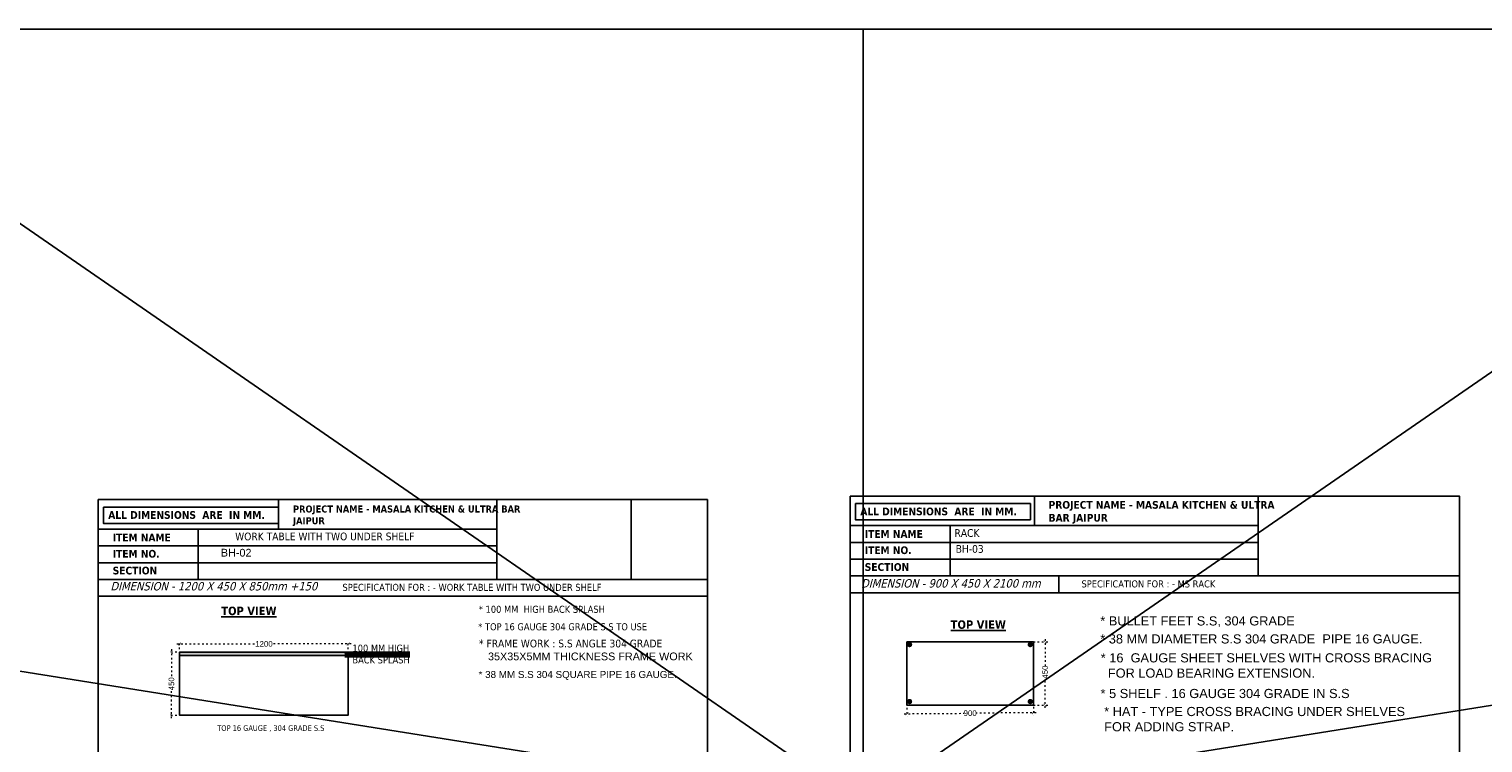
# Model space of a CAD drawing. Header units: millimetres. Extents: x 508219 to 745096, y 311341 to 352167.
# Tile 34 of 45: x 566909 to 577248, y 317306 to 322382. Entities that reach past the tile are written whole.
import ezdxf

# ---------------------------------------------------------------- set-up
doc = ezdxf.new("R2010")
doc.units = ezdxf.units.MM
doc.header["$PDMODE"] = 34
doc.linetypes.add('ACAD_ISO03W100', pattern=[30, 12, -18])
doc.layers.get('0').update_dxf_attribs({"color": 252})
doc.styles.add('ro', font='romans.shx')
doc.styles.get("Standard").update_dxf_attribs({"font": 'arial.ttf'})
doc.styles.add('style1', font='txt.shx')
doc.dimstyles.new('DMI (AB)', dxfattribs={"dimtxt": 60, "dimasz": 40, "dimexe": 12, "dimexo": 25, "dimgap": 1, "dimtad": 0, "dimdec": 0, "dimtxsty": 'ro', "dimblk": 'OPEN30', "dimcen": 1, "dimadec": 0, "dimazin": 0, "dimtfac": 1, "dimtdec": 0, "dimtmove": 0, "dimatfit": 3, "dimldrblk": 'OPEN30', "dimfxl": 0, "dimlwd": 15, "dimlwe": 15, "dimarcsym": 0})
doc.dimstyles.new('ISO-25', dxfattribs={"dimtxt": 40, "dimasz": 20, "dimexe": 20, "dimexo": 20, "dimtad": 0, "dimdec": 0, "dimdsep": 46, "dimtxsty": 'Standard', "dimblk": 'ARCHTICK', "dimcen": 2.5, "dimdle": 20, "dimadec": 0, "dimazin": 0, "dimtfac": 1, "dimtdec": 0, "dimtmove": 0, "dimatfit": 3, "dimfxl": 0, "dimlwd": 5, "dimlwe": 5, "dimarcsym": 0})

# ---------------------------------------------------------------- blocks, each defined once
blk = doc.blocks.new('_ArchTick')
at = {"color": 0, "linetype": 'ByBlock', "const_width": 0.15}
blk.add_lwpolyline([(-0.5, -0.5), (0.5, 0.5)], dxfattribs=at)
blk = doc.blocks.new('*D73')
at = {"color": 0, "linetype": 'ACAD_ISO03W100', "lineweight": 5, "transparency": 16777216}
for p, q in [((567959, 317952), (567901, 317952)), ((567921, 317972), (567921, 317772)), ((567921, 317482), (567921, 317681)), ((567959, 317502), (567901, 317502))]:
    blk.add_line(p, q, dxfattribs=at)
at = {"layer": 'DEFPOINTS', "color": 0, "transparency": 16777216}
for p in [(567979, 317952), (567921, 317502), (567979, 317502)]:
    blk.add_point(p, dxfattribs=at)
at = {"color": 0, "lineweight": 5, "transparency": 16777216, "xscale": 20, "yscale": 20, "zscale": 20}
for p, rotation in [((567921, 317952), 90), ((567921, 317502), 270)]:
    blk.add_blockref('_ArchTick', p, dxfattribs=dict(at, rotation=rotation))
at = {"color": 0, "transparency": 16777216, "insert": (567921, 317727), "char_height": 40, "attachment_point": 5, "rotation": 90}
blk.add_mtext('450', dxfattribs=at)
blk = doc.blocks.new('_Open30')
at = {"color": 0, "linetype": 'ByBlock', "lineweight": -2}
for p, q in [((-1, 0.27), (0, 0)), ((0, 0), (-1, -0.27)), ((0, 0), (-1, 0))]:
    blk.add_line(p, q, dxfattribs=at)
blk = doc.blocks.new('*D83')
at = {"color": 0, "linetype": 'ACAD_ISO03W100', "lineweight": 5, "transparency": 16777216}
for p, q in [((567979, 317972), (567979, 318030)), ((569179, 317972), (569179, 318030)), ((567959, 318010), (568520, 318010)), ((569199, 318010), (568637, 318010))]:
    blk.add_line(p, q, dxfattribs=at)
at = {"layer": 'DEFPOINTS', "color": 0, "transparency": 16777216}
for p in [(567979, 318010), (567979, 317952), (569179, 317952)]:
    blk.add_point(p, dxfattribs=at)
at = {"color": 0, "lineweight": 5, "transparency": 16777216, "xscale": 20, "yscale": 20, "zscale": 20, "rotation": 180}
blk.add_blockref('_ArchTick', (567979, 318010), dxfattribs=at)
at = {"color": 0, "lineweight": 5, "transparency": 16777216, "xscale": 20, "yscale": 20, "zscale": 20}
blk.add_blockref('_ArchTick', (569179, 318010), dxfattribs=at)
at = {"color": 0, "transparency": 16777216, "insert": (568579, 318010), "char_height": 40, "attachment_point": 5}
blk.add_mtext('1200', dxfattribs=at)
blk = doc.blocks.new('*D85')
at = {"color": 0, "linetype": 'ACAD_ISO03W100', "lineweight": 5, "transparency": 16777216}
for p, q in [((574021, 318025), (574154, 318025)), ((574134, 318045), (574134, 317855)), ((574134, 317555), (574134, 317764)), ((574021, 317575), (574154, 317575))]:
    blk.add_line(p, q, dxfattribs=at)
at = {"layer": 'DEFPOINTS', "color": 0, "transparency": 16777216}
for p in [(574001, 318025), (574001, 317575), (574134, 317575)]:
    blk.add_point(p, dxfattribs=at)
at = {"color": 0, "lineweight": 5, "transparency": 16777216, "xscale": 20, "yscale": 20, "zscale": 20}
for p, rotation in [((574134, 318025), 90), ((574134, 317575), 270)]:
    blk.add_blockref('_ArchTick', p, dxfattribs=dict(at, rotation=rotation))
at = {"color": 0, "transparency": 16777216, "insert": (574134, 317810), "char_height": 40, "attachment_point": 5, "rotation": 90}
blk.add_mtext('450', dxfattribs=at)
blk = doc.blocks.new('*D86')
at = {"color": 0, "linetype": 'ACAD_ISO03W100', "lineweight": 5, "transparency": 16777216}
for p, q in [((573132, 317514), (573557, 317517)), ((573151, 317555), (573152, 317494)), ((574071, 317521), (573646, 317518)), ((574051, 317562), (574051, 317501))]:
    blk.add_line(p, q, dxfattribs=at)
at = {"layer": 'DEFPOINTS', "color": 0, "transparency": 16777216}
for p in [(573151, 317575), (573152, 317514), (574051, 317582)]:
    blk.add_point(p, dxfattribs=at)
at = {"color": 0, "lineweight": 5, "transparency": 16777216, "xscale": 20, "yscale": 20, "zscale": 20}
for p, rotation in [((573152, 317514), 180.4458010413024), ((574051, 317521), 0.4458010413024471)]:
    blk.add_blockref('_ArchTick', p, dxfattribs=dict(at, rotation=rotation))
at = {"color": 0, "transparency": 16777216, "insert": (573601, 317518), "char_height": 40, "attachment_point": 5, "rotation": 0.4458}
blk.add_mtext('900', dxfattribs=at)

msp = doc.modelspace()

# ---------------------------------------------------------------- hatches: boundary and pattern name
at = {"linetype": 'ByBlock'}
h = msp.add_hatch(color=6, dxfattribs=at)
h.dxf.hatch_style = 1
h.paths.add_polyline_path([(573189.07888, 318005.52715, 1), (573151.07888, 318005.52715, 1)])
h = msp.add_hatch(color=6, dxfattribs=at)
h.dxf.hatch_style = 1
h.paths.add_polyline_path([(574047.76569, 318005.52715, 1), (574009.76569, 318005.52715, 1)])
h = msp.add_hatch(color=6, dxfattribs=at)
h.dxf.hatch_style = 1
h.paths.add_polyline_path([(567978.79519, 317952.11921), (567978.86971, 317927.34349), (569177.51103, 317927.43474), (569177.51103, 317952.57712)])
h = msp.add_hatch(color=6, dxfattribs=at)
h.dxf.hatch_style = 1
h.paths.add_polyline_path([(573189.07888, 317600.52715, 1), (573151.07888, 317600.52715, 1)])
h = msp.add_hatch(color=6, dxfattribs=at)
h.dxf.hatch_style = 1
h.paths.add_polyline_path([(574047.77767, 317600.52715, 1), (574009.77767, 317600.52715, 1)])

# ---------------------------------------------------------------- linework, layer by layer
at = {"ltscale": 0.5}
for p, q in [((607474.49995, 322381.82031), (538207.01192, 311341.10468)), ((538207.01192, 322381.82031), (607474.49995, 311341.10468)), ((564840.58701, 322381.82031), (572840.75593, 316861.46249)), ((572840.75593, 322381.82031), (572840.75593, 311341.10468)), ((580840.92485, 322381.82031), (572840.75593, 316861.46249))]:
    msp.add_line(p, q, dxfattribs=at)
at = {"color": 5, "linetype": 'ByBlock'}
for p, q in [((573459.13511, 318851.59837), (573459.13511, 318493.70092)), ((568111.04488, 318826.47553), (568111.04488, 318468.57808))]:
    msp.add_line(p, q, dxfattribs=at)
at = {"color": 6, "linetype": 'ByBlock'}
msp.add_line((574230.71066, 318493.70092), (574230.71066, 318374.40177), dxfattribs=at)
at = {"ltscale": 0.5}
msp.add_lwpolyline([(538207.01192, 322381.82031), (607474.49995, 322381.82031), (607474.49995, 311341.10468), (538207.01192, 311341.10468)], close=True, dxfattribs=at)
at = {"color": 5, "linetype": 'ByBlock'}
for points in [[(572747.81432, 319061.73406), (577080.89355, 319061.73406), (577080.89355, 313979.98912), (572747.81432, 313979.98912)], [(572747.81432, 319061.73406), (577080.89355, 319061.73406), (577080.89355, 313979.98912), (572747.81432, 313979.98912)], [(572747.81432, 319061.73406), (577080.89355, 319061.73406), (577080.89355, 313979.98912), (572747.81432, 313979.98912)], [(572747.81432, 319061.73406), (577080.89355, 319061.73406), (577080.89355, 313979.98912), (572747.81432, 313979.98912)], [(572747.81432, 319061.73406), (577080.89355, 319061.73406), (577080.89355, 313979.98912), (572747.81432, 313979.98912)], [(574058.41145, 319061.733), (575648.74347, 319061.733), (575648.74347, 318851.59837), (574058.41145, 318851.59837)], [(577080.89355, 319061.733), (575648.74347, 319061.733), (575648.74347, 318493.70023), (577080.89355, 318493.70023)], [(567399.72409, 319036.61121), (571732.80331, 319036.61121), (571732.80331, 313954.86627), (567399.72409, 313954.86627)], [(567399.72409, 319036.61121), (571732.80331, 319036.61121), (571732.80331, 313954.86627), (567399.72409, 313954.86627)], [(567399.72409, 319036.61121), (571732.80331, 319036.61121), (571732.80331, 313954.86627), (567399.72409, 313954.86627)], [(567399.72409, 319036.61121), (571732.80331, 319036.61121), (571732.80331, 313954.86627), (567399.72409, 313954.86627)], [(567399.72409, 319036.61121), (571732.80331, 319036.61121), (571732.80331, 313954.86627), (567399.72409, 313954.86627)], [(568681.41158, 318866.26479), (567438.2984, 318866.26479), (567438.2984, 318982.45692), (568681.41158, 318982.45692)], [(568682.0385, 319036.61121), (570234.56973, 319036.61015), (570234.56973, 318826.47553), (568681.41158, 318826.47553)], [(571190.09752, 319036.61015), (570234.56973, 319036.61015), (570234.56973, 318468.57739), (571190.09752, 318468.57739)], [(574029.50181, 318891.38763), (572786.38864, 318891.38763), (572786.38864, 319007.57976), (574029.50181, 319007.57976)], [(572747.81432, 318851.59837), (575648.74347, 318851.59837), (575648.74347, 318732.29922), (572747.81432, 318732.29922)], [(567399.72409, 318826.47553), (570234.56973, 318826.47553), (570234.56973, 318707.17638), (567399.72409, 318707.17638)], [(567399.72409, 318707.17638), (570234.56973, 318707.17638), (570234.56973, 318587.87723), (567399.72409, 318587.87723)], [(572747.81432, 318732.29922), (575648.74347, 318732.29922), (575648.74347, 318613.00007), (572747.81432, 318613.00007)], [(567399.72409, 318468.57808), (571732.80466, 318468.57808), (571732.80466, 318349.27893), (567399.72409, 318349.27893)], [(572747.81432, 318493.70092), (577080.89489, 318493.70092), (577080.89489, 318374.40177), (572747.81432, 318374.40177)]]:
    msp.add_lwpolyline(points, close=True, dxfattribs=at)
at = {"color": 6, "linetype": 'ByBlock'}
msp.add_lwpolyline([(573151.07888, 318024.52715), (574050.72317, 318024.52715), (574050.72317, 317574.52715), (573151.07888, 317574.52715)], close=True, dxfattribs=at)
for points in [[(573151.07888, 318024.52715), (574000.72317, 318024.52715)], [(573151.07888, 318024.52715), (573151.07888, 317974.52715)], [(573151.07888, 317574.52715), (574000.72317, 317574.52715)]]:
    msp.add_lwpolyline(points, dxfattribs=at)
at = {"color": 6}
for points in [[(567978.79519, 317952.11921), (567978.86971, 317927.34349), (569177.51103, 317927.43474), (569177.51103, 317952.57712)], [(569177.51103, 317951.91504), (569177.51103, 317502.91504), (567978.83245, 317502.91504), (567978.83245, 317951.91504)]]:
    msp.add_lwpolyline(points, close=True, dxfattribs=at)

# ---------------------------------------------------------------- texts
at = {"color": 6, "linetype": 'ByBlock'}
msp.add_text('BH-02', height=55, dxfattribs=at).set_placement((568272.62555, 318631.46301))
at = {"color": 5, "linetype": 'ByBlock', "width": 1687.9906964, "attachment_point": 1, "style": 'style1'}
for s, insert, char_height in [('{\\fTahoma|b1|i0|c0|p34;ALL DIMENSIONS  ARE  IN MM.}', (567471.77695, 318954.60556), 55), ('{\\fTahoma|b1|i0|c0|p34;PROJECT NAME - MASALA KITCHEN & ULTRA BAR JAIPUR }', (568785.57188, 318994.62414), 50), ('{\\fTahoma|b1|i0|c0|p34;ALL DIMENSIONS  ARE  IN MM.}', (572819.86719, 318979.7284), 55), ('{\\fTahoma|b1|i0|c0|p34;PROJECT NAME - MASALA KITCHEN & ULTRA BAR JAIPUR }', (574158.95029, 319026.53468), 55), ('{\\fTahoma|b1|i0|c0|p34;ITEM NAME}', (567503.2781, 318794.38378), 55), ('{\\fTahoma|b1|i0|c0|p34;ITEM NAME}', (572851.36833, 318819.50663), 55), ('{\\fTahoma|b1|i0|c0|p34;ITEM NO. }', (567503.2781, 318678.96027), 55), ('{\\fTahoma|b1|i0|c0|p34;ITEM NO. }', (572851.36833, 318704.08311), 55), ('{\\fTahoma|b1|i0|c0|p34;SECTION }', (567503.2781, 318559.43497), 55), ('{\\fTahoma|b1|i0|c0|p34;SECTION }', (572851.36833, 318584.55782), 55)]:
    msp.add_mtext(s, dxfattribs=dict(at, insert=insert, char_height=char_height))
at = {"color": 6, "linetype": 'ByBlock', "attachment_point": 1}
for s, width, heights, insert, char_height in [('{\\fTahoma|b0|i0|c0|p34;WORK TABLE WITH TWO UNDER SHELF}', 2586.4353415, [0], (568374.37459, 318801.92917), 55), ('{\\fTahoma|b0|i0|c0|p34;\\C0;RACK}', 1665.7796131, [0], (573489.42799, 318826.4304), 55), ('{\\fTahoma|b0|i0|c0|p34;BH-03}', 720.740018, [68.62759], (573498.11195, 318713.1003), 55), ('{\\fTahoma|b1|i0|c0|p34;\\LTOP VIEW}', 1232.4782607, [0], (568275.71481, 318275.08571), 60)]:
    msp.add_mtext_dynamic_manual_height_columns(s, width=width, gutter_width=1, heights=heights, dxfattribs=dict(at, insert=insert, char_height=char_height))
at = {"color": 6, "linetype": 'ByBlock', "style": 'style1'}
for s, insert, char_height, width, attachment_point in [('{\\fTahoma|b0|i1|c0|p34;DIMENSION - 1200 X 450 X 850mm +150}', (567487.15525, 318450.61842), 60, 1857.4846233, 1), ('{\\fTahoma|b0|i0|c0|p34;SPECIFICATION FOR : - WORK TABLE WITH TWO UNDER SHELF}', (569137.23063, 318437.5415), 50, 3378.6553472, 1), ('{\\fTahoma|b0|i1|c0|p34;DIMENSION - 900 X 450 X 2100 mm}', (572825.25793, 318471.04273), 60, 1425.9375522, 1), ('{\\fTahoma|b0|i0|c0|p34;SPECIFICATION FOR : - MS \\C0;RACK }', (574393.00563, 318462.04273), 50, 3378.6553472, 1), ('{\\fTahoma|b0|i0|c0|p34;* 100 MM  HIGH BACK SPLASH}', (570106.68666, 318281.4886), 50, 1528.9850485, 1), ('{\\fTahoma|b0|i0|c0|p34;* TOP 16 GAUGE 304 GRADE S.S TO USE}', (570102.5232, 318157.32847), 50, 1528.9850485, 1), ('{\\fTahoma|b1|i0|c0|p34;\\LTOP VIEW}', (573855.26166, 318177.87783), 60, 510.8561407, 3), ('{\\fTahoma|b0|i0|c0|p34;* FRAME WORK : S.S ANGLE 304 GRADE\\P\\fArial|b0|i0|c0|p34;   35X35X5MM THICKNESS FRAME WORK}', (570108.32699, 318040.74046), 55, 1687.9906964, 1), ('{\\fTahoma|b0|i0|c0|p34;100 MM HIGH   \\PBACK SPLASH}', (569208.24214, 318005.15585), 50, 603.1938318, 1), ('{\\fTahoma|b0|i0|c0|p34;TOP 16 GAUGE , 304 GRADE S.S ^I}', (568247.03264, 317431.93574), 40, 1448.5180947, 1)]:
    msp.add_mtext(s, dxfattribs=dict(at, insert=insert, char_height=char_height, width=width, attachment_point=attachment_point))
at = {"color": 6, "linetype": 'ByBlock', "attachment_point": 1}
for s, insert, char_height, width in [('* BULLET FEET S.S, 304 GRADE ', (574526.42055, 318206.526), 65, 2041.4175411), ('* 38 MM DIAMETER S.S 304 GRADE  PIPE 16 GAUGE.', (574526.42055, 318078.4086), 65, 2586.4723155), ('* 16  GAUGE SHEET SHELVES WITH CROSS BRACING \\P  FOR LOAD BEARING EXTENSION.', (574529.92421, 317943.85157), 65, 2586.4723155), ('* 38 MM S.S 304 SQUARE PIPE 16 GAUGE.', (570105.23473, 317817.9653), 50, 3529.6939045), ('* 5 SHELF . 16 GAUGE 304 GRADE IN S.S', (574528.42421, 317690.35157), 65, 2586.4723155), ('* HAT - TYPE CROSS BRACING UNDER SHELVES FOR ADDING STRAP.', (574554.32871, 317562.31378), 65, 2315.4657943), ('* HAT - TYPE CROSS BRACING UNDER SHELVES FOR ADDING STRAP.', (574554.32871, 317562.31378), 65, 2315.4657943)]:
    msp.add_mtext(s, dxfattribs=dict(at, insert=insert, char_height=char_height, width=width))

# ---------------------------------------------------------------- dimensions: what is measured, and where the dimension line sits
at = {"color": 6}
dim = msp.add_linear_dim(base=(567978.83245, 318010.05278), p1=(569178.51103, 317951.91504), p2=(567978.83245, 317951.91504), dimstyle='ISO-25', override={"dimtmove": 1}, dxfattribs=at)
dim.commit()
dim.dimension.update_dxf_attribs({"geometry": '*D83', "text_midpoint": (568578.67174, 318010.05278)})
dim = msp.add_linear_dim(base=(574133.96009, 317574.52715), p1=(574000.72317, 318024.52715), p2=(574000.72317, 317574.52715), angle=270, dimstyle='ISO-25', dxfattribs=at)
dim.commit()
dim.dimension.update_dxf_attribs({"geometry": '*D85', "text_midpoint": (574133.96009, 317809.52715), "dimtype": 161})
dim = msp.add_linear_dim(base=(567920.7547, 317501.91504), p1=(567978.83245, 317951.91504), p2=(567978.83245, 317501.91504), angle=90, dimstyle='ISO-25', override={"dimtmove": 1}, dxfattribs=at)
dim.commit()
dim.dimension.update_dxf_attribs({"geometry": '*D73', "text_midpoint": (567920.7547, 317726.91504)})
dim = msp.add_aligned_dim(p1=(574050.72317, 317581.52715), p2=(573151.07888, 317574.52715), distance=60.39676, dimstyle='ISO-25', dxfattribs=at)
dim.commit()
dim.dimension.update_dxf_attribs({"geometry": '*D86', "text_midpoint": (573601.37095, 317517.63222)})

# ---------------------------------------------------------------- leaders
at = {"color": 6, "linetype": 'ByBlock'}
msp.add_leader([(569155.12136, 317935.40435), (569615.46345, 317935.40435)], dimstyle='DMI (AB)', override={"dimasz": 25, "dimgap": 1, "dimtad": 0, "dimclrd": 6, "dimlwd": 65535}, dxfattribs=at)

doc.saveas('drawing.dxf')
